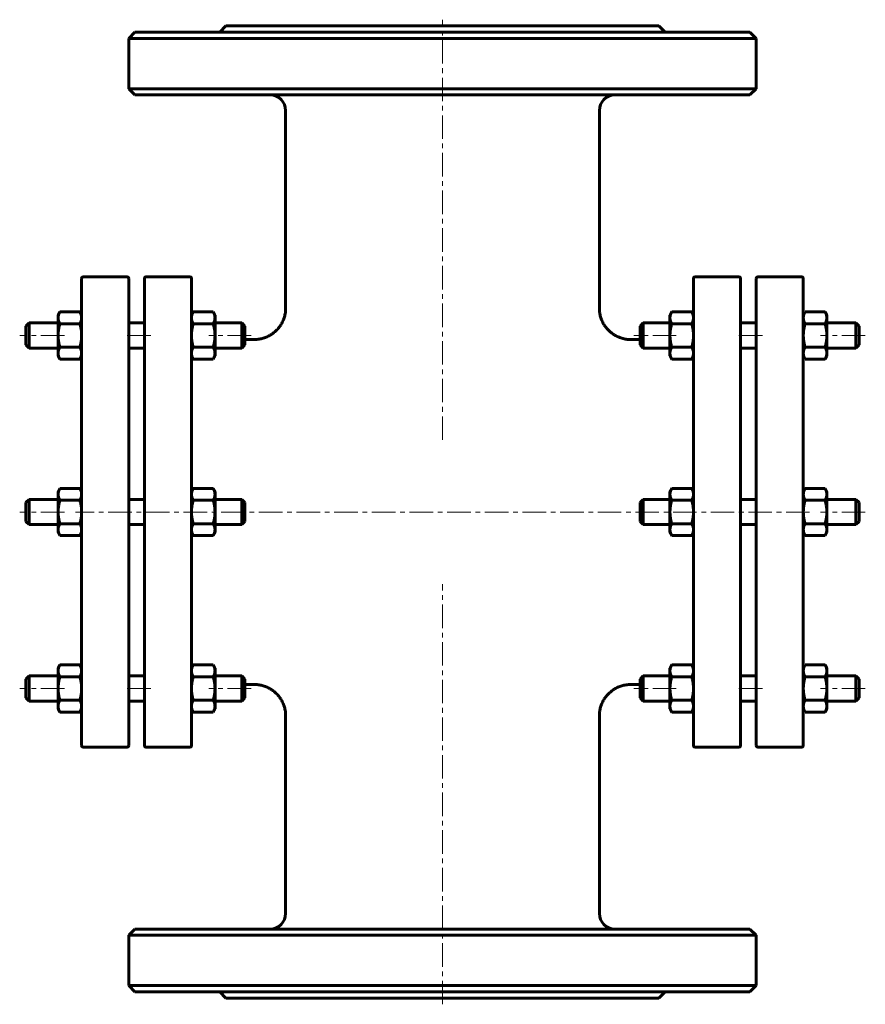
# Model space of a CAD drawing. Header units: millimetres. Extents: x 300 to 569, y 59 to 373.
import ezdxf

# ---------------------------------------------------------------- set-up
doc = ezdxf.new("R2010")
doc.units = ezdxf.units.MM
doc.linetypes.add('K5LT_AXLED', pattern=[12, 7.5, -1.5, 1.5, -1.5])
doc.linetypes.add('K5LT_BASIC', pattern=[0])
doc.layers.add('Системный слой (1)', color=7, linetype='Continuous', true_color=0x6c6c6c)

# ---------------------------------------------------------------- blocks, each defined once
blk = doc.blocks.new('U0')
at = {"layer": 'Системный слой (1)', "linetype": 'K5LT_BASIC', "lineweight": 60}
for p, q in [((371.28, 160.9), (374.28, 160.9)), ((494.29, 160.9), (497.28, 160.9))]:
    blk.add_line(p, q, dxfattribs=at)
blk = doc.blocks.new('U1')
at = {"layer": 'Системный слой (1)', "linetype": 'K5LT_BASIC', "lineweight": 60}
for p, q in [((371.28, 270.9), (374.29, 270.9)), ((494.28, 270.9), (497.28, 270.9))]:
    blk.add_line(p, q, dxfattribs=at)

msp = doc.modelspace()

# ---------------------------------------------------------------- linework, layer by layer
at = {"layer": 'Системный слой (1)', "linetype": 'K5LT_BASIC', "lineweight": 60}
for p, q in [((365.28, 370.9), (363.28, 368.9)), ((365.28, 370.9), (503.28, 370.9)), ((503.28, 370.9), (505.28, 368.9)), ((336.28, 368.9), (334.28, 366.9)), ((336.28, 368.9), (532.28, 368.9)), ((532.28, 368.9), (534.28, 366.9)), ((334.28, 350.9), (334.28, 366.9)), ((334.28, 366.9), (534.28, 366.9)), ((534.28, 350.9), (534.28, 366.9)), ((336.28, 348.9), (334.28, 350.9)), ((534.28, 350.9), (334.28, 350.9)), ((336.28, 348.9), (532.28, 348.9)), ((532.28, 348.9), (534.28, 350.9)), ((384.29, 280.9), (384.28, 343.9)), ((484.28, 280.9), (484.28, 343.9)), ((319.28, 141.4), (319.28, 290.4)), ((319.78, 290.9), (333.78, 290.9)), ((334.28, 290.4), (334.28, 141.4)), ((339.28, 141.4), (339.28, 290.4)), ((353.78, 290.9), (339.78, 290.9)), ((354.28, 290.4), (354.28, 141.4)), ((514.28, 290.4), (514.28, 141.4)), ((528.78, 290.9), (514.78, 290.9)), ((529.28, 141.4), (529.28, 290.4)), ((534.28, 290.4), (534.28, 141.4)), ((534.78, 290.9), (548.78, 290.9)), ((549.28, 141.4), (549.28, 290.4)), ((311.78, 278.69), (312.36, 279.7)), ((312.36, 279.7), (318.7, 279.7)), ((319.28, 278.69), (318.7, 279.7)), ((354.28, 278.69), (354.86, 279.7)), ((354.86, 279.7), (361.2, 279.7)), ((361.78, 278.69), (361.2, 279.7)), ((506.78, 278.69), (507.36, 279.7)), ((507.36, 279.7), (513.7, 279.7)), ((514.28, 278.69), (513.7, 279.7)), ((549.28, 278.69), (549.86, 279.7)), ((549.86, 279.7), (556.2, 279.7)), ((556.78, 278.69), (556.2, 279.7)), ((311.78, 277.82), (311.78, 278.69)), ((311.78, 272.19), (311.78, 277.82)), ((361.78, 278.69), (361.78, 277.82)), ((361.78, 277.82), (361.78, 272.19)), ((506.78, 277.82), (506.78, 278.69)), ((506.78, 272.19), (506.78, 277.82)), ((556.78, 278.69), (556.78, 277.82)), ((556.78, 277.82), (556.78, 272.19)), ((301.53, 275.19), (302.53, 276.19)), ((301.53, 269.19), (301.53, 275.19)), ((302.53, 276.19), (302.53, 268.19)), ((302.53, 276.19), (311.78, 276.19)), ((312.36, 275.95), (318.7, 275.95)), ((334.28, 276.19), (339.28, 276.19)), ((354.86, 275.95), (361.2, 275.95)), ((361.78, 276.19), (370.28, 276.19)), ((371.28, 275.19), (370.28, 276.19)), ((370.28, 268.19), (370.28, 276.19)), ((371.28, 275.19), (371.28, 269.19)), ((497.28, 275.19), (498.28, 276.19)), ((497.28, 275.19), (497.28, 269.19)), ((498.28, 268.19), (498.28, 276.19)), ((498.28, 276.19), (506.78, 276.19)), ((507.36, 275.95), (513.7, 275.95)), ((529.28, 276.19), (534.28, 276.19)), ((549.86, 275.95), (556.2, 275.95)), ((556.78, 276.19), (566.03, 276.19)), ((566.03, 276.19), (566.03, 268.19)), ((567.03, 275.19), (566.03, 276.19)), ((567.03, 269.19), (567.03, 275.19)), ((311.78, 266.57), (311.78, 272.19)), ((361.78, 272.19), (361.78, 266.57)), ((374.29, 270.9), (374.29, 270.9)), ((494.28, 270.9), (494.28, 270.9)), ((506.78, 266.57), (506.78, 272.19)), ((556.78, 272.19), (556.78, 266.57)), ((301.53, 269.19), (302.53, 268.19)), ((302.53, 268.19), (311.78, 268.19)), ((312.36, 268.44), (318.7, 268.44)), ((334.28, 268.19), (339.28, 268.19)), ((354.86, 268.44), (361.2, 268.44)), ((361.78, 268.19), (370.28, 268.19)), ((371.28, 269.19), (370.28, 268.19)), ((497.28, 269.19), (498.28, 268.19)), ((498.28, 268.19), (506.78, 268.19)), ((507.36, 268.44), (513.7, 268.44)), ((529.28, 268.19), (534.28, 268.19)), ((549.86, 268.44), (556.2, 268.44)), ((556.78, 268.19), (566.03, 268.19)), ((567.03, 269.19), (566.03, 268.19)), ((311.78, 265.69), (311.78, 266.57)), ((311.78, 265.69), (312.36, 264.69)), ((312.36, 264.69), (318.7, 264.69)), ((319.28, 265.69), (318.7, 264.69)), ((354.28, 265.69), (354.86, 264.69)), ((354.86, 264.69), (361.2, 264.69)), ((361.78, 265.69), (361.2, 264.69)), ((361.78, 266.57), (361.78, 265.69)), ((506.78, 265.69), (506.78, 266.57)), ((506.78, 265.69), (507.36, 264.69)), ((507.36, 264.69), (513.7, 264.69)), ((514.28, 265.69), (513.7, 264.69)), ((549.28, 265.69), (549.86, 264.69)), ((549.86, 264.69), (556.2, 264.69)), ((556.78, 265.69), (556.2, 264.69)), ((556.78, 266.57), (556.78, 265.69)), ((311.78, 222.4), (312.36, 223.41)), ((312.36, 223.41), (318.7, 223.41)), ((319.28, 222.4), (318.7, 223.41)), ((354.28, 222.4), (354.86, 223.41)), ((354.86, 223.41), (361.2, 223.41)), ((361.78, 222.4), (361.2, 223.41)), ((506.78, 222.4), (507.36, 223.41)), ((507.36, 223.41), (513.7, 223.41)), ((514.28, 222.4), (513.7, 223.41)), ((549.28, 222.4), (549.86, 223.41)), ((549.86, 223.41), (556.2, 223.41)), ((556.78, 222.4), (556.2, 223.41)), ((301.53, 218.9), (302.53, 219.9)), ((302.53, 219.9), (302.53, 211.9)), ((302.53, 219.9), (311.78, 219.9)), ((311.78, 221.53), (311.78, 222.4)), ((311.78, 215.9), (311.78, 221.53)), ((334.28, 219.9), (339.28, 219.9)), ((361.78, 222.4), (361.78, 221.53)), ((361.78, 221.53), (361.78, 215.9)), ((361.78, 219.9), (370.28, 219.9)), ((370.28, 211.9), (370.28, 219.9)), ((371.28, 218.9), (370.28, 219.9)), ((497.28, 218.9), (498.28, 219.9)), ((498.28, 211.9), (498.28, 219.9)), ((498.28, 219.9), (506.78, 219.9)), ((506.78, 221.53), (506.78, 222.4)), ((506.78, 215.9), (506.78, 221.53)), ((529.28, 219.9), (534.28, 219.9)), ((556.78, 222.4), (556.78, 221.53)), ((556.78, 221.53), (556.78, 215.9)), ((556.78, 219.9), (566.03, 219.9)), ((567.03, 218.9), (566.03, 219.9)), ((566.03, 219.9), (566.03, 211.9)), ((301.53, 212.9), (301.53, 218.9)), ((312.36, 219.66), (318.7, 219.66)), ((354.86, 219.66), (361.2, 219.66)), ((371.28, 218.9), (371.28, 212.9)), ((497.28, 218.9), (497.28, 212.9)), ((507.36, 219.66), (513.7, 219.66)), ((549.86, 219.66), (556.2, 219.66)), ((567.03, 212.9), (567.03, 218.9)), ((311.78, 210.27), (311.78, 215.9)), ((361.78, 215.9), (361.78, 210.27)), ((506.78, 210.27), (506.78, 215.9)), ((556.78, 215.9), (556.78, 210.27)), ((301.53, 212.9), (302.53, 211.9)), ((302.53, 211.9), (311.78, 211.9)), ((312.36, 212.15), (318.7, 212.15)), ((334.28, 211.9), (339.28, 211.9)), ((354.86, 212.15), (361.2, 212.15)), ((361.78, 211.9), (370.28, 211.9)), ((371.28, 212.9), (370.28, 211.9)), ((497.28, 212.9), (498.28, 211.9)), ((498.28, 211.9), (506.78, 211.9)), ((507.36, 212.15), (513.7, 212.15)), ((529.28, 211.9), (534.28, 211.9)), ((549.86, 212.15), (556.2, 212.15)), ((556.78, 211.9), (566.03, 211.9)), ((567.03, 212.9), (566.03, 211.9)), ((311.78, 209.4), (311.78, 210.27)), ((311.78, 209.4), (312.36, 208.4)), ((312.36, 208.4), (318.7, 208.4)), ((319.28, 209.4), (318.7, 208.4)), ((354.28, 209.4), (354.86, 208.4)), ((354.86, 208.4), (361.2, 208.4)), ((361.78, 209.4), (361.2, 208.4)), ((361.78, 210.27), (361.78, 209.4)), ((506.78, 209.4), (506.78, 210.27)), ((506.78, 209.4), (507.36, 208.4)), ((507.36, 208.4), (513.7, 208.4)), ((514.28, 209.4), (513.7, 208.4)), ((549.28, 209.4), (549.86, 208.4)), ((549.86, 208.4), (556.2, 208.4)), ((556.78, 209.4), (556.2, 208.4)), ((556.78, 210.27), (556.78, 209.4)), ((311.78, 166.11), (312.36, 167.12)), ((312.36, 167.12), (318.7, 167.12)), ((319.28, 166.11), (318.7, 167.12)), ((354.28, 166.11), (354.86, 167.12)), ((354.86, 167.12), (361.2, 167.12)), ((361.78, 166.11), (361.2, 167.12)), ((506.78, 166.11), (507.36, 167.12)), ((507.36, 167.12), (513.7, 167.12)), ((514.28, 166.11), (513.7, 167.12)), ((549.28, 166.11), (549.86, 167.12)), ((549.86, 167.12), (556.2, 167.12)), ((556.78, 166.11), (556.2, 167.12)), ((301.53, 162.61), (302.53, 163.61)), ((302.53, 163.61), (311.78, 163.61)), ((302.53, 163.61), (302.53, 155.61)), ((311.78, 165.24), (311.78, 166.11)), ((311.78, 159.61), (311.78, 165.24)), ((312.36, 163.36), (318.7, 163.36)), ((334.28, 163.61), (339.28, 163.61)), ((354.86, 163.36), (361.2, 163.36)), ((361.78, 166.11), (361.78, 165.24)), ((361.78, 165.24), (361.78, 159.61)), ((361.78, 163.61), (370.28, 163.61)), ((371.28, 162.61), (370.28, 163.61)), ((370.28, 155.61), (370.28, 163.61)), ((497.28, 162.61), (498.28, 163.61)), ((498.28, 163.61), (506.78, 163.61)), ((498.28, 155.61), (498.28, 163.61)), ((506.78, 165.24), (506.78, 166.11)), ((506.78, 159.61), (506.78, 165.24)), ((507.36, 163.36), (513.7, 163.36)), ((529.28, 163.61), (534.28, 163.61)), ((549.86, 163.36), (556.2, 163.36)), ((556.78, 166.11), (556.78, 165.24)), ((556.78, 165.24), (556.78, 159.61)), ((556.78, 163.61), (566.03, 163.61)), ((566.03, 163.61), (566.03, 155.61)), ((567.03, 162.61), (566.03, 163.61)), ((301.53, 156.61), (301.53, 162.61)), ((371.28, 162.61), (371.28, 156.61)), ((497.28, 162.61), (497.28, 156.61)), ((567.03, 156.61), (567.03, 162.61)), ((311.78, 153.98), (311.78, 159.61)), ((361.78, 159.61), (361.78, 153.98)), ((506.78, 153.98), (506.78, 159.61)), ((556.78, 159.61), (556.78, 153.98)), ((301.53, 156.61), (302.53, 155.61)), ((302.53, 155.61), (311.78, 155.61)), ((311.78, 153.11), (311.78, 153.98)), ((312.36, 155.86), (318.7, 155.86)), ((334.28, 155.61), (339.28, 155.61)), ((354.86, 155.86), (361.2, 155.86)), ((361.78, 155.61), (370.28, 155.61)), ((361.78, 153.98), (361.78, 153.11)), ((371.28, 156.61), (370.28, 155.61)), ((497.28, 156.61), (498.28, 155.61)), ((498.28, 155.61), (506.78, 155.61)), ((506.78, 153.11), (506.78, 153.98)), ((507.36, 155.86), (513.7, 155.86)), ((529.28, 155.61), (534.28, 155.61)), ((549.86, 155.86), (556.2, 155.86)), ((556.78, 155.61), (566.03, 155.61)), ((556.78, 153.98), (556.78, 153.11)), ((567.03, 156.61), (566.03, 155.61)), ((311.78, 153.11), (312.36, 152.11)), ((312.36, 152.11), (318.7, 152.11)), ((319.28, 153.11), (318.7, 152.11)), ((354.28, 153.11), (354.86, 152.11)), ((354.86, 152.11), (361.2, 152.11)), ((361.78, 153.11), (361.2, 152.11)), ((384.28, 87.9), (384.28, 150.9)), ((384.28, 150.9), (384.28, 150.9)), ((484.28, 87.9), (484.29, 150.9)), ((484.29, 150.9), (484.29, 150.9)), ((506.78, 153.11), (507.36, 152.11)), ((507.36, 152.11), (513.7, 152.11)), ((514.28, 153.11), (513.7, 152.11)), ((549.28, 153.11), (549.86, 152.11)), ((549.86, 152.11), (556.2, 152.11)), ((556.78, 153.11), (556.2, 152.11)), ((319.78, 140.9), (333.78, 140.9)), ((353.78, 140.9), (339.78, 140.9)), ((528.78, 140.9), (514.78, 140.9)), ((534.78, 140.9), (548.78, 140.9)), ((336.28, 82.9), (334.28, 80.9)), ((532.28, 82.9), (336.28, 82.9)), ((532.28, 82.9), (534.28, 80.9)), ((334.28, 80.9), (534.28, 80.9)), ((334.28, 64.9), (334.28, 80.9)), ((534.28, 64.9), (534.28, 80.9)), ((534.28, 64.9), (334.28, 64.9)), ((336.28, 62.9), (334.28, 64.9)), ((336.28, 62.9), (532.28, 62.9)), ((365.28, 60.9), (363.28, 62.9)), ((503.28, 60.9), (505.28, 62.9)), ((532.28, 62.9), (534.28, 64.9)), ((365.28, 60.9), (503.28, 60.9))]:
    msp.add_line(p, q, dxfattribs=at)
at = {"layer": 'Системный слой (1)', "linetype": 'K5LT_AXLED', "lineweight": 18}
for p, q in [((434.28, 238.9), (434.28, 372.9)), ((313.78, 272.19), (299.53, 272.19)), ((341.28, 272.19), (332.28, 272.19)), ((373.28, 272.19), (359.78, 272.19)), ((508.78, 272.19), (495.28, 272.19)), ((536.28, 272.19), (527.28, 272.19)), ((569.03, 272.19), (554.78, 272.19)), ((313.78, 215.9), (299.53, 215.9)), ((551.28, 215.9), (317.28, 215.9)), ((569.03, 215.9), (554.78, 215.9)), ((434.28, 58.9), (434.28, 192.9)), ((313.78, 159.61), (299.53, 159.61)), ((341.28, 159.61), (332.28, 159.61)), ((373.28, 159.61), (359.78, 159.61)), ((508.78, 159.61), (495.28, 159.61)), ((536.28, 159.61), (527.28, 159.61)), ((569.03, 159.61), (554.78, 159.61))]:
    msp.add_line(p, q, dxfattribs=at)
at = {"layer": 'Системный слой (1)', "linetype": 'K5LT_BASIC', "lineweight": 60}
for centre, radius, start, end in [((379.28, 343.9), 5, 0, 90), ((489.28, 343.9), 5, 90, 180), ((319.78, 290.4), 0.5, 90, 180), ((333.78, 290.4), 0.5, 0, 90), ((339.78, 290.4), 0.5, 90, 180), ((353.78, 290.4), 0.5, 0, 90), ((514.78, 290.4), 0.5, 90, 180), ((528.78, 290.4), 0.5, 0, 90), ((534.78, 290.4), 0.5, 90, 180), ((548.78, 290.4), 0.5, 0, 90), ((319.78, 141.4), 0.5, 180, 270), ((333.78, 141.4), 0.5, 270, 0), ((339.78, 141.4), 0.5, 180, 270), ((353.78, 141.4), 0.5, 270, 0), ((514.78, 141.4), 0.5, 180, 270), ((528.78, 141.4), 0.5, 270, 0), ((534.78, 141.4), 0.5, 180, 270), ((548.78, 141.4), 0.5, 270, 0), ((379.28, 87.9), 5, 270, 0), ((489.28, 87.9), 5, 180, 270)]:
    msp.add_arc(centre, radius, start, end, dxfattribs=at)
for points in [[(312.36, 279.7), (311.78, 278.69), (311.78, 277.82)], [(319.28, 277.82), (319.28, 278.69), (318.7, 279.7)], [(354.86, 279.7), (354.28, 278.69), (354.28, 277.82)], [(361.78, 277.82), (361.78, 278.69), (361.2, 279.7)], [(507.36, 279.7), (506.78, 278.69), (506.78, 277.82)], [(514.28, 277.82), (514.28, 278.69), (513.7, 279.7)], [(549.86, 279.7), (549.28, 278.69), (549.28, 277.82)], [(556.78, 277.82), (556.78, 278.69), (556.2, 279.7)], [(311.78, 277.82), (311.78, 276.95), (312.36, 275.95)], [(318.7, 275.95), (319.28, 276.95), (319.28, 277.82)], [(354.28, 277.82), (354.28, 276.95), (354.86, 275.95)], [(361.2, 275.95), (361.78, 276.95), (361.78, 277.82)], [(506.78, 277.82), (506.78, 276.95), (507.36, 275.95)], [(513.7, 275.95), (514.28, 276.95), (514.28, 277.82)], [(549.28, 277.82), (549.28, 276.95), (549.86, 275.95)], [(556.2, 275.95), (556.78, 276.95), (556.78, 277.82)], [(312.36, 275.95), (311.78, 273.94), (311.78, 272.19)], [(319.28, 272.19), (319.28, 273.94), (318.7, 275.95)], [(354.86, 275.95), (354.28, 273.94), (354.28, 272.19)], [(361.78, 272.19), (361.78, 273.94), (361.2, 275.95)], [(507.36, 275.95), (506.78, 273.94), (506.78, 272.19)], [(514.28, 272.19), (514.28, 273.94), (513.7, 275.95)], [(549.86, 275.95), (549.28, 273.94), (549.28, 272.19)], [(556.78, 272.19), (556.78, 273.94), (556.2, 275.95)], [(311.78, 272.19), (311.78, 270.45), (312.36, 268.44)], [(318.7, 268.44), (319.28, 270.45), (319.28, 272.19)], [(354.28, 272.19), (354.28, 270.45), (354.86, 268.44)], [(361.2, 268.44), (361.78, 270.45), (361.78, 272.19)], [(506.78, 272.19), (506.78, 270.45), (507.36, 268.44)], [(513.7, 268.44), (514.28, 270.45), (514.28, 272.19)], [(549.28, 272.19), (549.28, 270.45), (549.86, 268.44)], [(556.2, 268.44), (556.78, 270.45), (556.78, 272.19)], [(312.36, 268.44), (311.78, 267.44), (311.78, 266.57)], [(319.28, 266.57), (319.28, 267.44), (318.7, 268.44)], [(354.86, 268.44), (354.28, 267.44), (354.28, 266.57)], [(361.78, 266.57), (361.78, 267.44), (361.2, 268.44)], [(507.36, 268.44), (506.78, 267.44), (506.78, 266.57)], [(514.28, 266.57), (514.28, 267.44), (513.7, 268.44)], [(549.86, 268.44), (549.28, 267.44), (549.28, 266.57)], [(556.78, 266.57), (556.78, 267.44), (556.2, 268.44)], [(311.78, 266.57), (311.78, 265.69), (312.36, 264.69)], [(318.7, 264.69), (319.28, 265.69), (319.28, 266.57)], [(354.28, 266.57), (354.28, 265.69), (354.86, 264.69)], [(361.2, 264.69), (361.78, 265.69), (361.78, 266.57)], [(506.78, 266.57), (506.78, 265.69), (507.36, 264.69)], [(513.7, 264.69), (514.28, 265.69), (514.28, 266.57)], [(549.28, 266.57), (549.28, 265.69), (549.86, 264.69)], [(556.2, 264.69), (556.78, 265.69), (556.78, 266.57)], [(312.36, 223.41), (311.78, 222.4), (311.78, 221.53)], [(319.28, 221.53), (319.28, 222.4), (318.7, 223.41)], [(354.86, 223.41), (354.28, 222.4), (354.28, 221.53)], [(361.78, 221.53), (361.78, 222.4), (361.2, 223.41)], [(507.36, 223.41), (506.78, 222.4), (506.78, 221.53)], [(514.28, 221.53), (514.28, 222.4), (513.7, 223.41)], [(549.86, 223.41), (549.28, 222.4), (549.28, 221.53)], [(556.78, 221.53), (556.78, 222.4), (556.2, 223.41)], [(311.78, 221.53), (311.78, 220.66), (312.36, 219.66)], [(318.7, 219.66), (319.28, 220.66), (319.28, 221.53)], [(354.28, 221.53), (354.28, 220.66), (354.86, 219.66)], [(361.2, 219.66), (361.78, 220.66), (361.78, 221.53)], [(506.78, 221.53), (506.78, 220.66), (507.36, 219.66)], [(513.7, 219.66), (514.28, 220.66), (514.28, 221.53)], [(549.28, 221.53), (549.28, 220.66), (549.86, 219.66)], [(556.2, 219.66), (556.78, 220.66), (556.78, 221.53)], [(312.36, 219.66), (311.78, 217.65), (311.78, 215.9)], [(319.28, 215.9), (319.28, 217.65), (318.7, 219.66)], [(354.86, 219.66), (354.28, 217.65), (354.28, 215.9)], [(361.78, 215.9), (361.78, 217.65), (361.2, 219.66)], [(507.36, 219.66), (506.78, 217.65), (506.78, 215.9)], [(514.28, 215.9), (514.28, 217.65), (513.7, 219.66)], [(549.86, 219.66), (549.28, 217.65), (549.28, 215.9)], [(556.78, 215.9), (556.78, 217.65), (556.2, 219.66)], [(311.78, 215.9), (311.78, 214.16), (312.36, 212.15)], [(318.7, 212.15), (319.28, 214.16), (319.28, 215.9)], [(354.28, 215.9), (354.28, 214.16), (354.86, 212.15)], [(361.2, 212.15), (361.78, 214.16), (361.78, 215.9)], [(506.78, 215.9), (506.78, 214.16), (507.36, 212.15)], [(513.7, 212.15), (514.28, 214.16), (514.28, 215.9)], [(549.28, 215.9), (549.28, 214.16), (549.86, 212.15)], [(556.2, 212.15), (556.78, 214.16), (556.78, 215.9)], [(312.36, 212.15), (311.78, 211.15), (311.78, 210.27)], [(319.28, 210.27), (319.28, 211.15), (318.7, 212.15)], [(354.86, 212.15), (354.28, 211.15), (354.28, 210.27)], [(361.78, 210.27), (361.78, 211.15), (361.2, 212.15)], [(507.36, 212.15), (506.78, 211.15), (506.78, 210.27)], [(514.28, 210.27), (514.28, 211.15), (513.7, 212.15)], [(549.86, 212.15), (549.28, 211.15), (549.28, 210.27)], [(556.78, 210.27), (556.78, 211.15), (556.2, 212.15)], [(311.78, 210.27), (311.78, 209.4), (312.36, 208.4)], [(318.7, 208.4), (319.28, 209.4), (319.28, 210.27)], [(354.28, 210.27), (354.28, 209.4), (354.86, 208.4)], [(361.2, 208.4), (361.78, 209.4), (361.78, 210.27)], [(506.78, 210.27), (506.78, 209.4), (507.36, 208.4)], [(513.7, 208.4), (514.28, 209.4), (514.28, 210.27)], [(549.28, 210.27), (549.28, 209.4), (549.86, 208.4)], [(556.2, 208.4), (556.78, 209.4), (556.78, 210.27)], [(312.36, 167.12), (311.78, 166.11), (311.78, 165.24)], [(319.28, 165.24), (319.28, 166.11), (318.7, 167.12)], [(354.86, 167.12), (354.28, 166.11), (354.28, 165.24)], [(361.78, 165.24), (361.78, 166.11), (361.2, 167.12)], [(507.36, 167.12), (506.78, 166.11), (506.78, 165.24)], [(514.28, 165.24), (514.28, 166.11), (513.7, 167.12)], [(549.86, 167.12), (549.28, 166.11), (549.28, 165.24)], [(556.78, 165.24), (556.78, 166.11), (556.2, 167.12)], [(311.78, 165.24), (311.78, 164.37), (312.36, 163.36)], [(312.36, 163.36), (311.78, 161.35), (311.78, 159.61)], [(318.7, 163.36), (319.28, 164.37), (319.28, 165.24)], [(319.28, 159.61), (319.28, 161.35), (318.7, 163.36)], [(354.28, 165.24), (354.28, 164.37), (354.86, 163.36)], [(354.86, 163.36), (354.28, 161.35), (354.28, 159.61)], [(361.2, 163.36), (361.78, 164.37), (361.78, 165.24)], [(361.78, 159.61), (361.78, 161.35), (361.2, 163.36)], [(506.78, 165.24), (506.78, 164.37), (507.36, 163.36)], [(507.36, 163.36), (506.78, 161.35), (506.78, 159.61)], [(513.7, 163.36), (514.28, 164.37), (514.28, 165.24)], [(514.28, 159.61), (514.28, 161.35), (513.7, 163.36)], [(549.28, 165.24), (549.28, 164.37), (549.86, 163.36)], [(549.86, 163.36), (549.28, 161.35), (549.28, 159.61)], [(556.2, 163.36), (556.78, 164.37), (556.78, 165.24)], [(556.78, 159.61), (556.78, 161.35), (556.2, 163.36)], [(311.78, 159.61), (311.78, 157.87), (312.36, 155.86)], [(318.7, 155.86), (319.28, 157.87), (319.28, 159.61)], [(354.28, 159.61), (354.28, 157.87), (354.86, 155.86)], [(361.2, 155.86), (361.78, 157.87), (361.78, 159.61)], [(506.78, 159.61), (506.78, 157.87), (507.36, 155.86)], [(513.7, 155.86), (514.28, 157.87), (514.28, 159.61)], [(549.28, 159.61), (549.28, 157.87), (549.86, 155.86)], [(556.2, 155.86), (556.78, 157.87), (556.78, 159.61)], [(312.36, 155.86), (311.78, 154.85), (311.78, 153.98)], [(311.78, 153.98), (311.78, 153.11), (312.36, 152.11)], [(319.28, 153.98), (319.28, 154.85), (318.7, 155.86)], [(318.7, 152.11), (319.28, 153.11), (319.28, 153.98)], [(354.86, 155.86), (354.28, 154.85), (354.28, 153.98)], [(354.28, 153.98), (354.28, 153.11), (354.86, 152.11)], [(361.78, 153.98), (361.78, 154.85), (361.2, 155.86)], [(361.2, 152.11), (361.78, 153.11), (361.78, 153.98)], [(507.36, 155.86), (506.78, 154.85), (506.78, 153.98)], [(506.78, 153.98), (506.78, 153.11), (507.36, 152.11)], [(514.28, 153.98), (514.28, 154.85), (513.7, 155.86)], [(513.7, 152.11), (514.28, 153.11), (514.28, 153.98)], [(549.86, 155.86), (549.28, 154.85), (549.28, 153.98)], [(549.28, 153.98), (549.28, 153.11), (549.86, 152.11)], [(556.78, 153.98), (556.78, 154.85), (556.2, 155.86)], [(556.2, 152.11), (556.78, 153.11), (556.78, 153.98)]]:
    msp.add_rational_spline(points, [1, 1.0379548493, 1], degree=2, dxfattribs=at)
for points, knots in [([(384.29, 280.9), (384.29, 280.9), (384.29, 280.9), (384.29, 280.89), (384.29, 280.89), (384.29, 280.88), (384.29, 280.88), (384.29, 280.86), (384.29, 280.85), (384.29, 280.83), (384.29, 280.81), (384.28, 280.75), (384.28, 280.71), (384.28, 280.6), (384.28, 280.53), (384.27, 280.3), (384.26, 280.16), (384.22, 279.72), (384.18, 279.43), (384.05, 278.71), (383.94, 278.28), (383.68, 277.45), (383.52, 277.04), (383.15, 276.26), (382.94, 275.88), (382.48, 275.17), (382.24, 274.83), (381.69, 274.17), (381.39, 273.85), (380.75, 273.27), (380.42, 273), (379.73, 272.51), (379.37, 272.29), (378.61, 271.88), (378.2, 271.7), (377.36, 271.38), (376.92, 271.25), (376.05, 271.05), (375.61, 270.98), (374.87, 270.92), (374.58, 270.9), (374.29, 270.9)], [0, 0, 0, 0, 0.006684, 0.006684, 0.017377, 0.017377, 0.037428, 0.037428, 0.076192, 0.076192, 0.152384, 0.152384, 0.303432, 0.303432, 0.602853, 0.602853, 1.196349, 1.196349, 2.372647, 2.372647, 4.125827, 4.125827, 5.878883, 5.878883, 7.606711, 7.606711, 9.277722, 9.277722, 11.031688, 11.031688, 12.754773, 12.754773, 14.432993, 14.432993, 16.225295, 16.225295, 18.035001, 18.035001, 19.828031, 19.828031, 20.999666, 20.999666, 20.999666, 20.999666]), ([(484.28, 280.9), (484.28, 280.9), (484.28, 280.89), (484.28, 280.89), (484.28, 280.88), (484.28, 280.87), (484.28, 280.87), (484.28, 280.84), (484.28, 280.83), (484.28, 280.79), (484.28, 280.76), (484.28, 280.68), (484.29, 280.63), (484.29, 280.47), (484.3, 280.37), (484.32, 280.06), (484.34, 279.86), (484.41, 279.27), (484.48, 278.88), (484.68, 278.07), (484.82, 277.65), (485.14, 276.84), (485.32, 276.45), (485.74, 275.69), (485.97, 275.33), (486.49, 274.63), (486.77, 274.29), (487.38, 273.66), (487.7, 273.37), (488.37, 272.83), (488.71, 272.59), (489.44, 272.15), (489.83, 271.95), (490.64, 271.59), (491.06, 271.43), (491.92, 271.18), (492.36, 271.08), (493.3, 270.94), (493.79, 270.9), (494.28, 270.9)], [0, 0, 0, 0, 0.010694, 0.010694, 0.026734, 0.026734, 0.056141, 0.056141, 0.112283, 0.112283, 0.221893, 0.221893, 0.435765, 0.435765, 0.852816, 0.852816, 1.665531, 1.665531, 3.248187, 3.248187, 5.004396, 5.004396, 6.742435, 6.742435, 8.477222, 8.477222, 10.236085, 10.236085, 11.976694, 11.976694, 13.671394, 13.671394, 15.407229, 15.407229, 17.212879, 17.212879, 19.017676, 19.017676, 20.998329, 20.998329, 20.998329, 20.998329]), ([(384.28, 150.9), (384.28, 150.9), (384.28, 150.91), (384.28, 150.91), (384.28, 150.91), (384.28, 150.92), (384.28, 150.93), (384.28, 150.94), (384.28, 150.95), (384.28, 150.98), (384.28, 151), (384.28, 151.05), (384.28, 151.09), (384.28, 151.2), (384.28, 151.28), (384.27, 151.5), (384.26, 151.65), (384.22, 152.09), (384.18, 152.38), (384.05, 153.09), (383.94, 153.52), (383.68, 154.35), (383.52, 154.76), (383.15, 155.54), (382.94, 155.92), (382.49, 156.63), (382.25, 156.96), (381.7, 157.62), (381.4, 157.93), (380.77, 158.52), (380.44, 158.8), (379.74, 159.29), (379.39, 159.51), (378.63, 159.91), (378.22, 160.1), (377.38, 160.41), (376.95, 160.54), (376.08, 160.75), (375.64, 160.82), (374.89, 160.89), (374.59, 160.9), (374.28, 160.9)], [0, 0, 0, 0, 0.006684, 0.006684, 0.017379, 0.017379, 0.037431, 0.037431, 0.076199, 0.076199, 0.152398, 0.152398, 0.303459, 0.303459, 0.602908, 0.602908, 1.196457, 1.196457, 2.372863, 2.372863, 4.120863, 4.120863, 5.869384, 5.869384, 7.593452, 7.593452, 9.249318, 9.249318, 11.002007, 11.002007, 12.723262, 12.723262, 14.396595, 14.396595, 16.183519, 16.183519, 17.988021, 17.988021, 19.776395, 19.776395, 20.999666, 20.999666, 20.999666, 20.999666]), ([(484.29, 150.9), (484.29, 150.9), (484.29, 150.91), (484.29, 150.92), (484.29, 150.92), (484.29, 150.93), (484.29, 150.94), (484.29, 150.96), (484.29, 150.97), (484.29, 151.01), (484.29, 151.04), (484.29, 151.12), (484.29, 151.18), (484.29, 151.33), (484.3, 151.44), (484.32, 151.74), (484.34, 151.94), (484.41, 152.54), (484.49, 152.92), (484.69, 153.73), (484.82, 154.15), (485.14, 154.96), (485.32, 155.35), (485.74, 156.11), (485.97, 156.47), (486.49, 157.17), (486.77, 157.51), (487.37, 158.14), (487.69, 158.43), (488.36, 158.97), (488.7, 159.21), (489.43, 159.65), (489.81, 159.85), (490.61, 160.21), (491.03, 160.36), (491.89, 160.62), (492.33, 160.72), (493.27, 160.86), (493.78, 160.9), (494.29, 160.9)], [0, 0, 0, 0, 0.010695, 0.010695, 0.026736, 0.026736, 0.056147, 0.056147, 0.112293, 0.112293, 0.221913, 0.221913, 0.435804, 0.435804, 0.852893, 0.852893, 1.665682, 1.665682, 3.248482, 3.248482, 4.999791, 4.999791, 6.733718, 6.733718, 8.465079, 8.465079, 10.221507, 10.221507, 11.960733, 11.960733, 13.652483, 13.652483, 15.366531, 15.366531, 17.166844, 17.166844, 18.966743, 18.966743, 20.998329, 20.998329, 20.998329, 20.998329])]:
    msp.add_open_spline(points, degree=3, knots=knots, dxfattribs=at)

# ---------------------------------------------------------------- block references
at = {"layer": 'Системный слой (1)'}
for name in ['U1', 'U0']:
    msp.add_blockref(name, (0, 0), dxfattribs=at)

doc.saveas('drawing.dxf')
